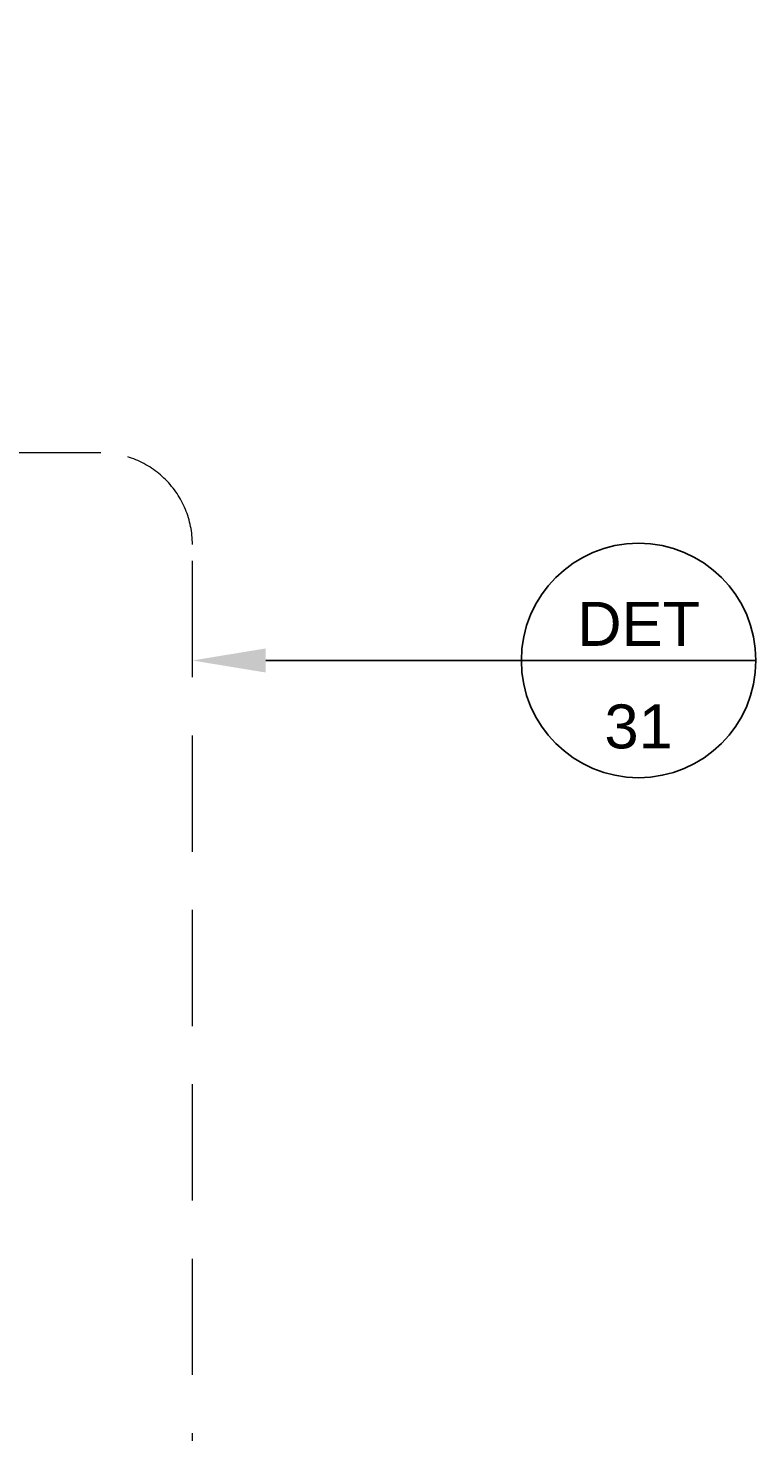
# Model space of a CAD drawing. Header units: millimetres. Extents: x 3652085 to 3778338, y -303702 to -273644.
# Tile 7 of 256: x 3657220 to 3658213, y -282828 to -280912. Entities that reach past the tile are written whole.
import ezdxf
from ezdxf import colors
from ezdxf.entities.mleader import LeaderData, LeaderLine
from ezdxf.enums import TextEntityAlignment as Align
from ezdxf.math import Vec2, Vec3

# ---------------------------------------------------------------- set-up
doc = ezdxf.new("R2010")
doc.units = ezdxf.units.MM
doc.linetypes.add('DASHED', pattern=[0.75, 0.5, -0.25])
doc.linetypes.add('HIDDEN2', pattern=[4.7625, 3.175, -1.5875])
doc.layers.add('ENLARGED-01   (HAUSART)', color=40, linetype='HIDDEN2', lineweight=5)
doc.layers.add('SYMBOL-DETAIL    (HAUSART)', color=2, linetype='Continuous', lineweight=5)
doc.styles.add('_TEXTE-150', font='arial.ttf', dxfattribs={"height": 450})

# ---------------------------------------------------------------- blocks, each defined once
blk = doc.blocks.new('_DetailCallout')
at = {"color": 0, "linetype": 'ByBlock', "lineweight": -2, "transparency": 16777216}
blk.add_line((8, 0), (-8, 0), dxfattribs=at)
blk.add_circle((0, 0), 8, dxfattribs=at)
at = {"color": 0, "transparency": 16777216, "style": '_TEXTE-150'}
for tag, p in [('VIEWNUMBER', (0, 1)), ('SHEETNUMBER', (0, -6))]:
    blk.add_attdef(tag, text='', height=3, dxfattribs=at).set_placement(p, align=Align.CENTER)

msp = doc.modelspace()

# ---------------------------------------------------------------- linework, layer by layer
at = {"layer": 'ENLARGED-01   (HAUSART)', "linetype": 'HIDDEN2', "ltscale": 50}
msp.add_lwpolyline([(3657444.2, -281616.5, 0.414214), (3657319.2, -281491.5), (3656904.8, -281491.5, 0.414214), (3656779.8, -281616.5), (3656779.8, -282988.5, 0.414214), (3656904.8, -283113.5), (3657319.2, -283113.5, 0.414214), (3657444.2, -282988.5)], format="xyb", close=True, dxfattribs=at)
at = {"layer": 'SYMBOL-DETAIL    (HAUSART)', "color": 171, "ltscale": 0.5, "elevation": 302371}
msp.add_lwpolyline([(3657481.6, -283783.4, 12, 12, 0), (3657481.6, -283663.7, 0, 0, 0), (3657481.6, -281294.7, 0, 0, 0), (3657570, -281267.9, 0, 0, 0), (3657393.2, -281244.3, 0, 0, 0), (3657481.6, -281221, 0, 0, 0), (3657481.6, -278848.4, 12, 12, 0), (3657481.6, -278728.7, 0, 0, 0)], format="xyseb", dxfattribs=at)

# ---------------------------------------------------------------- leaders
at = {"layer": 'ENLARGED-01   (HAUSART)', "linetype": 'DASHED', "ltscale": 200}
ml = msp.add_multileader_block('Standard', dxfattribs=at)
ml.set_content('_DetailCallout', color=256, scale=20)
ml.set_attribute('VIEWNUMBER', 'DET', width=0)
ml.set_attribute('SHEETNUMBER', '31', width=0)
ml.set_leader_properties()
ml.build(insert=Vec2(0, 0))
ml.multileader.update_dxf_attribs({"text_right_attachment_type": 6, "dogleg_length": 254.5, "arrow_head_size": 100})
ctx = ml.context
ctx.base_point, ctx.arrow_head_size, ctx.plane_origin = Vec3(3657892.9, -281775), 100, Vec3(3638591.5, -314741.9)
ctx.right_attachment, ctx.text_align_type = 6, 2
notes = []
notes.append((ctx, [(0, (1, 1, 0), (3657729.3, -281775), (1, 0), 163.5, [(0, [(3657444.2, -281775)], 0, [])])]))
ctx.block.insert = Vec3(3658052.9, -281775)
for ctx, leaders in notes:
    for number, flags, end, landing, length, lines in leaders:
        leader = LeaderData()
        leader.index, (leader.has_last_leader_line, leader.has_dogleg_vector, leader.attachment_direction) = number, flags
        leader.last_leader_point, leader.dogleg_vector, leader.dogleg_length = Vec3(end), Vec3(landing), length
        for number, points, colour, breaks in lines:
            line = LeaderLine()
            line.index, line.vertices, line.color, line.breaks = number, Vec3.list(points), colors.encode_raw_color(colour), breaks
            leader.lines.append(line)
        ctx.leaders.append(leader)

doc.saveas('drawing.dxf')
